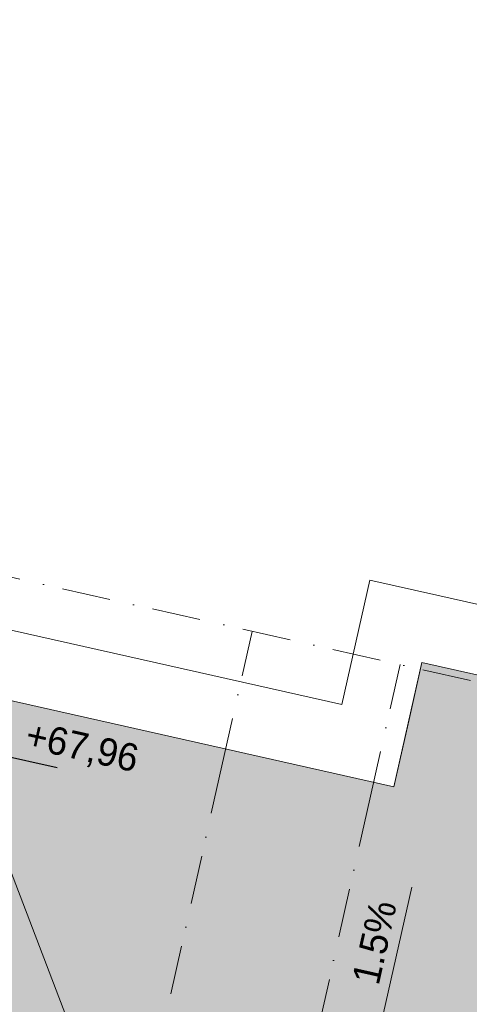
# Model space of a CAD drawing. Header units: millimetres. Extents: x -6990425 to -6520160, y 6117771 to 6220266.
# Tile 111 of 115: x -6916590 to -6913327, y 6140908 to 6148050. Entities that reach past the tile are written whole.
import ezdxf
from ezdxf.enums import TextEntityAlignment as Align

# ---------------------------------------------------------------- set-up
doc = ezdxf.new("R2010")
doc.units = ezdxf.units.MM
doc.header["$MEASUREMENT"] = 0
doc.linetypes.add('Штрихпунктирная', pattern=[670.277762, 352.777767, -176.388884, 0, -141.111112])
for name, color, linetype in [('АР-Разуклонка кровли', 7, 'Continuous'), ('АР-Чертеж-Оси_Осевые размеры.АР', 7, 'Continuous'), ('Кровля', 7, 'Continuous')]:
    doc.layers.add(name, color=color, linetype=linetype)
for name, color, linetype, lineweight in [('АР-Разуклонка кровли_Ном._пера__120', 7, 'Continuous', 0), ('АР-Разуклонка кровли_Ном._пера__41', 7, 'Continuous', 20), ('АР-Чертеж-Оси_Осевые размеры.АР_Ном._пера__120', 7, 'Continuous', 0), ('Кровля_Ном._пера__1', 7, 'Continuous', 0), ('Кровля_Ном._пера__101', 252, 'Continuous', 0), ('Кровля_Ном._пера__120', 7, 'Continuous', 0)]:
    doc.layers.add(name, color=color, linetype=linetype, lineweight=lineweight)
doc.styles.add('РЎР“Р•РќР•Р\xa0Р\x98Р\xa0_РЎРўР\x98Р›Р¬_2', font='GOTHIC.TTF')
doc.dimstyles.new('СГЕНЕРИР_СТИЛЬ__8', dxfattribs={"dimtxt": 0.18, "dimasz": 182.4, "dimexe": 0.18, "dimexo": 0.0625, "dimgap": 0, "dimtad": 0, "dimtih": 1, "dimtoh": 1, "dimdec": 4, "dimzin": 0, "dimdsep": 46, "dimcen": 0.09, "dimadec": 0, "dimazin": 0, "dimtfac": 1, "dimtdec": 4, "dimtmove": 0, "dimatfit": 3, "dimldrblk": 'ARROWHEAD_11', "dimfxl": 1, "dimtolj": 1, "dimtzin": 0, "dimarcsym": 0})

# ---------------------------------------------------------------- blocks, each defined once
blk = doc.blocks.new('Стена_15_5', base_point=(-7145125.1, 6143303.6))
at = {"layer": 'Кровля_Ном._пера__1', "color": 7, "linetype": 'Continuous', "lineweight": 0, "flags": 128}
for points in [[(-7141863.4, 6143083.5), (-7144674, 6143714.8)], [(-7144783.6, 6143226.9), (-7141485.1, 6142486.1)], [(-7141485.1, 6142486.1), (-7141375.5, 6142973.9)]]:
    blk.add_lwpolyline(points, dxfattribs=at)
blk = doc.blocks.new('Стена_16_5', base_point=(-7141485.1, 6142486.1))
at = {"layer": 'Кровля_Ном._пера__1', "color": 7, "linetype": 'Continuous', "lineweight": 0, "flags": 128}
for points in [[(-7141660.8, 6143985.5), (-7141863.4, 6143083.5)], [(-7141660.8, 6143985.5), (-7141173, 6143875.9)], [(-7141375.5, 6142973.9), (-7141282.5, 6143388.1)]]:
    blk.add_lwpolyline(points, dxfattribs=at)
blk = doc.blocks.new('Стена_17_5', base_point=(-7141282.5, 6143388.1))
at = {"layer": 'Кровля_Ном._пера__1', "color": 7, "linetype": 'Continuous', "lineweight": 0, "flags": 128}
for points in [[(-7137504.2, 6143051.9), (-7141173, 6143875.9)], [(-7141282.5, 6143388.1), (-7138101.6, 6142673.7)], [(-7137504.2, 6143051.9), (-7137613.7, 6142564.1)]]:
    blk.add_lwpolyline(points, dxfattribs=at)
blk = doc.blocks.new('Стандартный Маркер Сетки[19]_5', base_point=(-7142513.5, 6143613.4))
at = {"layer": 'АР-Чертеж-Оси_Осевые размеры.АР_Ном._пера__120', "color": 7, "linetype": 'Штрихпунктирная', "lineweight": 0}
for q in [(-7142513.5, 6143613.4), (-7147294.9, 6122324.5)]:
    blk.add_line((-7142732.6, 6142637.7), q, dxfattribs=at)
at = {"layer": 'АР-Чертеж-Оси_Осевые размеры.АР_Ном._пера__120', "color": 7, "lineweight": 0, "style": 'РЎР“Р•РќР•Р\xa0Р\x98Р\xa0_РЎРўР\x98Р›Р¬_2'}
blk.add_attdef('AC_MarkerText_1', text='', height=350, rotation=347.34172, dxfattribs=at).set_placement((-7147553.6, 6121042), align=Align.TOP_CENTER)
blk = doc.blocks.new('Стандартный Маркер Сетки[20]_5', base_point=(-7141440.2, 6143372.4))
at = {"layer": 'АР-Чертеж-Оси_Осевые размеры.АР_Ном._пера__120', "color": 7, "linetype": 'Штрихпунктирная', "lineweight": 0}
for q in [(-7141440.2, 6143372.4), (-7146218, 6122099.5)]:
    blk.add_line((-7141659.3, 6142396.7), q, dxfattribs=at)
at = {"layer": 'АР-Чертеж-Оси_Осевые размеры.АР_Ном._пера__120', "color": 7, "lineweight": 0, "style": 'РЎР“Р•РќР•Р\xa0Р\x98Р\xa0_РЎРўР\x98Р›Р¬_2'}
blk.add_attdef('AC_MarkerText_1', text='', height=350, rotation=347.34172, dxfattribs=at).set_placement((-7146476.8, 6120817), align=Align.TOP_CENTER)
blk = doc.blocks.new('Стандартный Маркер Сетки[29]_5', base_point=(-7142513.5, 6143613.4))
at = {"layer": 'АР-Чертеж-Оси_Осевые размеры.АР_Ном._пера__120', "color": 7, "linetype": 'Штрихпунктирная', "lineweight": 0}
for q in [(-7142513.5, 6143613.4), (-7147294.9, 6122324.5)]:
    blk.add_line((-7142732.6, 6142637.7), q, dxfattribs=at)
at = {"layer": 'АР-Чертеж-Оси_Осевые размеры.АР_Ном._пера__120', "color": 7, "lineweight": 0, "style": 'РЎР“Р•РќР•Р\xa0Р\x98Р\xa0_РЎРўР\x98Р›Р¬_2'}
blk.add_attdef('AC_MarkerText_1', text='', height=350, rotation=347.34172, dxfattribs=at).set_placement((-7147553.6, 6121042), align=Align.TOP_CENTER)
blk = doc.blocks.new('Стандартный Маркер Сетки[30]_5', base_point=(-7141440.2, 6143372.4))
at = {"layer": 'АР-Чертеж-Оси_Осевые размеры.АР_Ном._пера__120', "color": 7, "linetype": 'Штрихпунктирная', "lineweight": 0}
for q in [(-7141440.2, 6143372.4), (-7146218, 6122099.5)]:
    blk.add_line((-7141659.3, 6142396.7), q, dxfattribs=at)
at = {"layer": 'АР-Чертеж-Оси_Осевые размеры.АР_Ном._пера__120', "color": 7, "lineweight": 0, "style": 'РЎР“Р•РќР•Р\xa0Р\x98Р\xa0_РЎРўР\x98Р›Р¬_2'}
blk.add_attdef('AC_MarkerText_1', text='', height=350, rotation=347.34172, dxfattribs=at).set_placement((-7146476.8, 6120817), align=Align.TOP_CENTER)
blk = doc.blocks.new('Линия_7_5', base_point=(-7141355.8, 6141759))
at = {"layer": 'АР-Разуклонка кровли', "linetype": 'Continuous', "lineweight": 0, "true_color": 0x000000}
blk.add_hatch(color=18, dxfattribs=at).paths.add_polyline_path([(-7141651.3, 6140443.4), (-7141561.6, 6140614.6), (-7141659.2, 6140636.5)])
at = {"layer": 'АР-Разуклонка кровли_Ном._пера__120', "color": 7, "linetype": 'Continuous', "lineweight": 0}
for p, q in [((-7141355.8, 6141759), (-7141610.4, 6140625.5)), ((-7141659.2, 6140636.5), (-7141561.6, 6140614.6)), ((-7141651.3, 6140443.4), (-7141659.2, 6140636.5)), ((-7141651.3, 6140443.4), (-7141561.6, 6140614.6))]:
    blk.add_line(p, q, dxfattribs=at)
blk = doc.blocks.new('ARROWHEAD_11')
at = {"color": 0, "linetype": 'Continuous', "lineweight": 0}
blk.add_line((0, 0), (-1, 0), dxfattribs=at)
at = {"color": 0, "linetype": 'Continuous', "lineweight": 0, "const_width": 0.25, "flags": 128}
blk.add_lwpolyline([(-0.125, 0, 1), (0.125, 0, 1)], format="xyb", close=True, dxfattribs=at)
blk = doc.blocks.new('Стандартный Маркер Сетки[77]_2', base_point=(-6985934.5, 6159566.7))
at = {"layer": 'АР-Чертеж-Оси_Осевые размеры.АР_Ном._пера__120', "color": 7, "linetype": 'Штрихпунктирная', "lineweight": 0}
blk.add_line((-6984958.8, 6159347.6), (-6906017.6, 6141617.8), dxfattribs=at)
at = {"layer": 'АР-Чертеж-Оси_Осевые размеры.АР_Ном._пера__120', "color": 7, "lineweight": 0, "style": 'РЎР“Р•РќР•Р\xa0Р\x98Р\xa0_РЎРўР\x98Р›Р¬_2'}
for tag, p in [('AC_MarkerText_1_0', (-6986352.4, 6159857.4)), ('AC_MarkerText_1_1', (-6904484.1, 6141470.2))]:
    blk.add_attdef(tag, text='', height=350, rotation=347.34172, dxfattribs=at).set_placement(p, align=Align.TOP_CENTER)
blk = doc.blocks.new('Стандартный Маркер Сетки[83]_2', base_point=(-6985934.5, 6159566.7))
at = {"layer": 'АР-Чертеж-Оси_Осевые размеры.АР_Ном._пера__120', "color": 7, "linetype": 'Штрихпунктирная', "lineweight": 0}
blk.add_line((-6984958.8, 6159347.6), (-6906017.6, 6141617.8), dxfattribs=at)
at = {"layer": 'АР-Чертеж-Оси_Осевые размеры.АР_Ном._пера__120', "color": 7, "lineweight": 0, "style": 'РЎР“Р•РќР•Р\xa0Р\x98Р\xa0_РЎРўР\x98Р›Р¬_2'}
for tag, p in [('AC_MarkerText_1_0', (-6986352.4, 6159857.4)), ('AC_MarkerText_1_1', (-6904484.1, 6141470.2))]:
    blk.add_attdef(tag, text='', height=350, rotation=347.34172, dxfattribs=at).set_placement(p, align=Align.TOP_CENTER)
blk = doc.blocks.new('Стандартный Маркер Сетки[87]_2', base_point=(-6985934.5, 6159566.7))
at = {"layer": 'АР-Чертеж-Оси_Осевые размеры.АР_Ном._пера__120', "color": 7, "linetype": 'Штрихпунктирная', "lineweight": 0}
blk.add_line((-6984958.8, 6159347.6), (-6906017.6, 6141617.8), dxfattribs=at)
at = {"layer": 'АР-Чертеж-Оси_Осевые размеры.АР_Ном._пера__120', "color": 7, "lineweight": 0, "style": 'РЎР“Р•РќР•Р\xa0Р\x98Р\xa0_РЎРўР\x98Р›Р¬_2'}
for tag, p in [('AC_MarkerText_1_0', (-6986352.4, 6159857.4)), ('AC_MarkerText_1_1', (-6904484.1, 6141470.2))]:
    blk.add_attdef(tag, text='', height=350, rotation=347.34172, dxfattribs=at).set_placement(p, align=Align.TOP_CENTER)
blk = doc.blocks.new('Стандартный Маркер Сетки[93]_2', base_point=(-6985934.5, 6159566.7))
at = {"layer": 'АР-Чертеж-Оси_Осевые размеры.АР_Ном._пера__120', "color": 7, "linetype": 'Штрихпунктирная', "lineweight": 0}
blk.add_line((-6984958.8, 6159347.6), (-6906017.6, 6141617.8), dxfattribs=at)
at = {"layer": 'АР-Чертеж-Оси_Осевые размеры.АР_Ном._пера__120', "color": 7, "lineweight": 0, "style": 'РЎР“Р•РќР•Р\xa0Р\x98Р\xa0_РЎРўР\x98Р›Р¬_2'}
for tag, p in [('AC_MarkerText_1_0', (-6986352.4, 6159857.4)), ('AC_MarkerText_1_1', (-6904484.1, 6141470.2))]:
    blk.add_attdef(tag, text='', height=350, rotation=347.34172, dxfattribs=at).set_placement(p, align=Align.TOP_CENTER)

msp = doc.modelspace()

# ---------------------------------------------------------------- hatches: boundary and pattern name
at = {"layer": 'Кровля_Ном._пера__101', "linetype": 'Continuous', "lineweight": 0}
h = msp.add_hatch(dxfattribs=at)
h.set_pattern_fill('ПЕСОК_0005', color=252, style=0, pattern_type=2)
h.set_pattern_definition([(122.3417, (-6922964.9, 6137514.64), (191.0468, 120.9696), [0, -150.75, 0, -226.125]), (57.3417, (-6923455.2, 6137624.75), (-190.3755, 122.0232), [0, -110.55, 0, -190.95])])
h.paths.add_polyline_path([(-6936415.8, 6132113.6), (-6933031.3, 6147183.1), (-6929636, 6146420.5), (-6930089.6, 6144400.9), (-6927026, 6143712.8), (-6927767.7, 6140410.1), (-6927767.8, 6140410.1), (-6929426.3, 6140782.6), (-6930336.8, 6136728.6), (-6918609, 6134094.6), (-6917627.2, 6138465.8), (-6918212.9, 6138597.3), (-6917681.5, 6140963.2), (-6917173.1, 6143226.9), (-6913874.6, 6142486.1), (-6913672, 6143388.1), (-6910491.1, 6142673.7), (-6913993.8, 6127077.7)])

# ---------------------------------------------------------------- linework, layer by layer
at = {"layer": 'АР-Разуклонка кровли_Ном._пера__120', "color": 7, "linetype": 'Continuous', "lineweight": 0}
msp.add_lwpolyline([(-6915065.1, 6137711), (-6917173.1, 6143226.9)], dxfattribs=at)
at = {"layer": 'Кровля_Ном._пера__120', "color": 7, "linetype": 'Continuous', "lineweight": 0, "flags": 128}
msp.add_lwpolyline([(-6936415.8, 6132113.6), (-6933031.3, 6147183.1), (-6929636, 6146420.5), (-6930089.6, 6144400.9), (-6927026, 6143712.8), (-6927767.7, 6140410.1), (-6927767.8, 6140410.1), (-6929426.3, 6140782.6), (-6930336.8, 6136728.6), (-6918609, 6134094.6), (-6917627.2, 6138465.8), (-6918212.9, 6138597.3), (-6917681.5, 6140963.2), (-6917173.1, 6143226.9), (-6913874.6, 6142486.1), (-6913672, 6143388.1), (-6910491.1, 6142673.7), (-6913993.8, 6127077.7)], close=True, dxfattribs=at)

# ---------------------------------------------------------------- block references
at = {"layer": 'АР-Разуклонка кровли', "color": 7, "linetype": 'Continuous', "lineweight": 0}
msp.add_blockref('Линия_7_5', (-6913745.3, 6141759), dxfattribs=at)
at = {"layer": 'АР-Чертеж-Оси_Осевые размеры.АР', "color": 8, "linetype": 'Continuous', "lineweight": 15}
for name, p in [('Стандартный Маркер Сетки[77]_2', (-6985934.5, 6159566.7)), ('Стандартный Маркер Сетки[83]_2', (-6985934.5, 6159566.7)), ('Стандартный Маркер Сетки[87]_2', (-6985934.5, 6159566.7)), ('Стандартный Маркер Сетки[93]_2', (-6985934.5, 6159566.7)), ('Стандартный Маркер Сетки[19]_5', (-6914903, 6143613.4)), ('Стандартный Маркер Сетки[29]_5', (-6914903, 6143613.4)), ('Стандартный Маркер Сетки[20]_5', (-6913829.7, 6143372.4)), ('Стандартный Маркер Сетки[30]_5', (-6913829.7, 6143372.4))]:
    msp.add_blockref(name, p, dxfattribs=at)
at = {"layer": 'Кровля', "color": 7, "lineweight": 0}
for name, p in [('Стена_16_5', (-6913874.6, 6142486.1)), ('Стена_17_5', (-6913672, 6143388.1)), ('Стена_15_5', (-6917514.6, 6143303.6))]:
    msp.add_blockref(name, p, dxfattribs=at)

# ---------------------------------------------------------------- texts
at = {"layer": 'АР-Разуклонка кровли_Ном._пера__120', "color": 7, "linetype": 'Continuous', "lineweight": 0, "insert": (-6915763.3, 6142554.4), "char_height": 200, "attachment_point": 9, "rotation": 347.34172, "style": 'РЎР“Р•РќР•Р\xa0Р\x98Р\xa0_РЎРўР\x98Р›Р¬_2'}
msp.add_mtext('\\A1;{\\pqr;\\fCentury Gothic|b0|i0|c204|p0;\\W1.000000;+67,96}', dxfattribs=at)
at = {"layer": 'АР-Разуклонка кровли_Ном._пера__41', "color": 7, "linetype": 'Continuous', "lineweight": 20, "insert": (-6914015.2, 6141357.8), "char_height": 200, "attachment_point": 5, "rotation": 77.34169, "style": 'РЎР“Р•РќР•Р\xa0Р\x98Р\xa0_РЎРўР\x98Р›Р¬_2'}
msp.add_mtext('\\A1;{\\pqc;\\fCentury Gothic|b0|i0|c204|p0;\\W1.000000;1.5%}', dxfattribs=at)

# ---------------------------------------------------------------- leaders
at = {"layer": 'АР-Разуклонка кровли_Ном._пера__120', "color": 7, "linetype": 'Continuous', "lineweight": 0, "annotation_type": 0, "has_hookline": 1, "hookline_direction": 0, "text_width": 835.2, "horizontal_direction": (0.975694, -0.219136, 0)}
msp.add_leader([(-6917173.1, 6143226.9), (-6916942.7, 6142765.2), (-6916318.9, 6142625.1)], dimstyle='СГЕНЕРИР_СТИЛЬ__8', dxfattribs=at)

doc.saveas('drawing.dxf')
